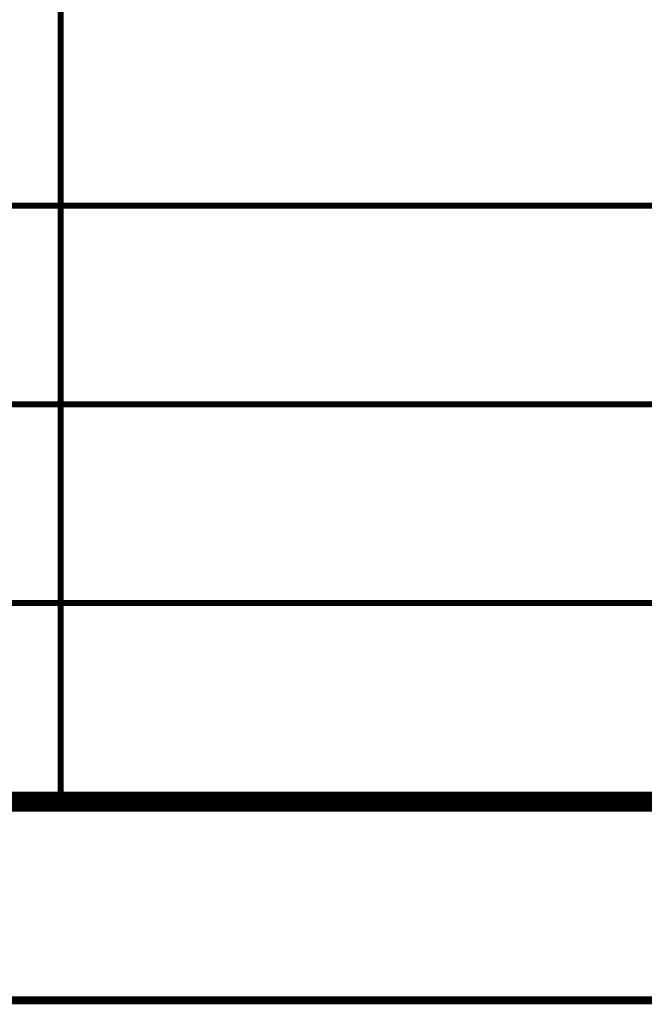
# Model space of a CAD drawing. Header units: millimetres. Extents: x 0 to 420, y 0 to 297.
# Tile 13 of 27: x 249 to 265, y 0 to 25. Entities that reach past the tile are written whole.
import ezdxf

# ---------------------------------------------------------------- set-up
doc = ezdxf.new("R2010")
doc.units = ezdxf.units.MM
doc.header["$LTSCALE"] = 23.1
doc.layers.add('GMA1347总成-02_DXF_FORMAT', color=7, linetype='CONTINUOUS')

msp = doc.modelspace()

# ---------------------------------------------------------------- linework, layer by layer
at = {"layer": 'GMA1347总成-02_DXF_FORMAT', "color": 1, "linetype": 'CONTINUOUS'}
for points, const_width in [([(250, 5), (250, 50)], 0.15), ([(235, 20), (295, 20)], 0.15), ([(235, 15), (295, 15)], 0.15), ([(235, 10), (295, 10)], 0.15), ([(-0.1, 0), (420, 0)], 0.2)]:
    msp.add_lwpolyline(points, dxfattribs=dict(at, const_width=const_width))
at = {"layer": 'GMA1347总成-02_DXF_FORMAT', "color": 7, "linetype": 'CONTINUOUS', "const_width": 0.5}
msp.add_lwpolyline([(24.75, 5), (415.25, 5)], dxfattribs=at)

doc.saveas('drawing.dxf')
